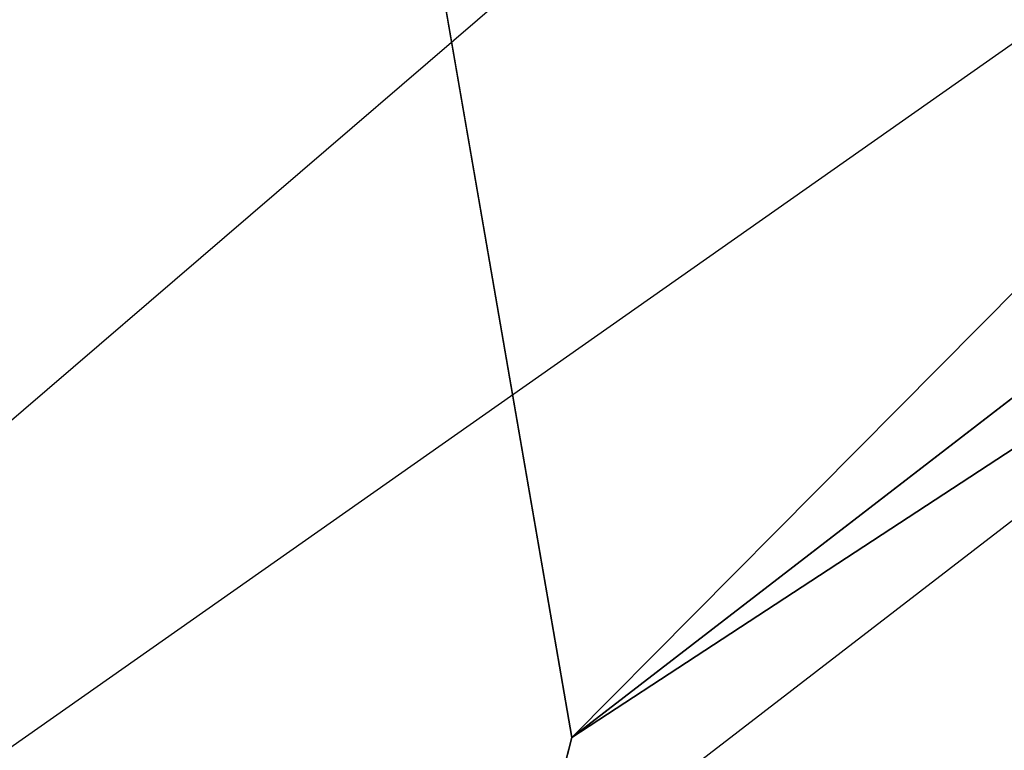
# Model space of a CAD drawing. Extents: x 3.8 to 27.2, y -11.7 to 11.7.
# Tile 38 of 58: x 6.77166 to 6.78108, y -7.3569 to -7.34991. Entities that reach past the tile are written whole.
import ezdxf

# ---------------------------------------------------------------- set-up
doc = ezdxf.new("R2010")
doc.units = 0
doc.header["$MEASUREMENT"] = 0
doc.layers.get('0').update_dxf_attribs({"linetype": 'CONTINUOUS'})

# ---------------------------------------------------------------- blocks, each defined once
blk = doc.blocks.new('LUXORA_ZWIS_MA_Y_STL')
at = {"color": 0}
for p, q in [((6.751688, -7.3708392, 4.2136551), (6.8405734, -7.2944389, 4.2101991)), ((6.751688, -7.3708392, 4.2136551), (6.8405734, -7.2944389, 4.2101991)), ((6.7769419, -7.3567824, 4.25765), (6.8469935, -7.3027639, 4.25765)), ((6.7769419, -7.3567824, 4.25765), (6.8469935, -7.3027639, 4.25765)), ((6.751688, -7.3708392, 4.2136551), (6.8475582, -7.3034968, 4.2185001)), ((6.751688, -7.3708392, 4.2136551), (6.8475582, -7.3034968, 4.2185001)), ((6.7570051, -7.3733244, 4.2185001), (6.8475582, -7.3034968, 4.2185001)), ((6.7570051, -7.3733244, 4.2185001), (6.8475582, -7.3034968, 4.2185001)), ((6.7746675, -7.343613, 4.265401), (6.7769419, -7.3567824, 4.25765)), ((6.7746675, -7.343613, 4.265401), (6.7769419, -7.3567824, 4.25765)), ((6.7769419, -7.3567824, 4.25765), (6.7741628, -7.3675898, 4.2452946)), ((6.7769419, -7.3567824, 4.25765), (6.7741628, -7.3675898, 4.2452946))]:
    blk.add_line(p, q, dxfattribs=at)
mesh = blk.add_polyface(dxfattribs=at)
corners = [(6.8320333, -7.2833636, 4.2081647), (6.7351039, -7.3493321, 4.2097044), (6.7380163, -7.3558621, 4.2081647)]
mesh.append_faces([[corners[k] for k in face] for face in [(0, 1, 2)]], dxfattribs={"color": 0})
mesh = blk.add_polyface(dxfattribs=at)
corners = [(6.8397768, -7.2934056, 4.265401), (6.7769419, -7.3567824, 4.25765), (6.7746675, -7.343613, 4.265401), (6.8469935, -7.3027639, 4.25765)]
mesh.append_faces([[corners[k] for k in face] for face in [(0, 1, 2), (1, 0, 3)]], dxfattribs={"vtx0": -1, "color": 0})
mesh = blk.add_polyface(dxfattribs=at)
corners = [(6.7769419, -7.3567824, 4.25765), (6.8511831, -7.3081976, 4.2452946), (6.7741628, -7.3675898, 4.2452946), (6.8469935, -7.3027639, 4.25765)]
mesh.append_faces([[corners[k] for k in face] for face in [(0, 1, 2), (1, 0, 3)]], dxfattribs={"vtx0": -1, "color": 0})

msp = doc.modelspace()

# ---------------------------------------------------------------- block references
at = {"color": 0}
msp.add_blockref('LUXORA_ZWIS_MA_Y_STL', (0, 0), dxfattribs=at)

doc.saveas('drawing.dxf')
